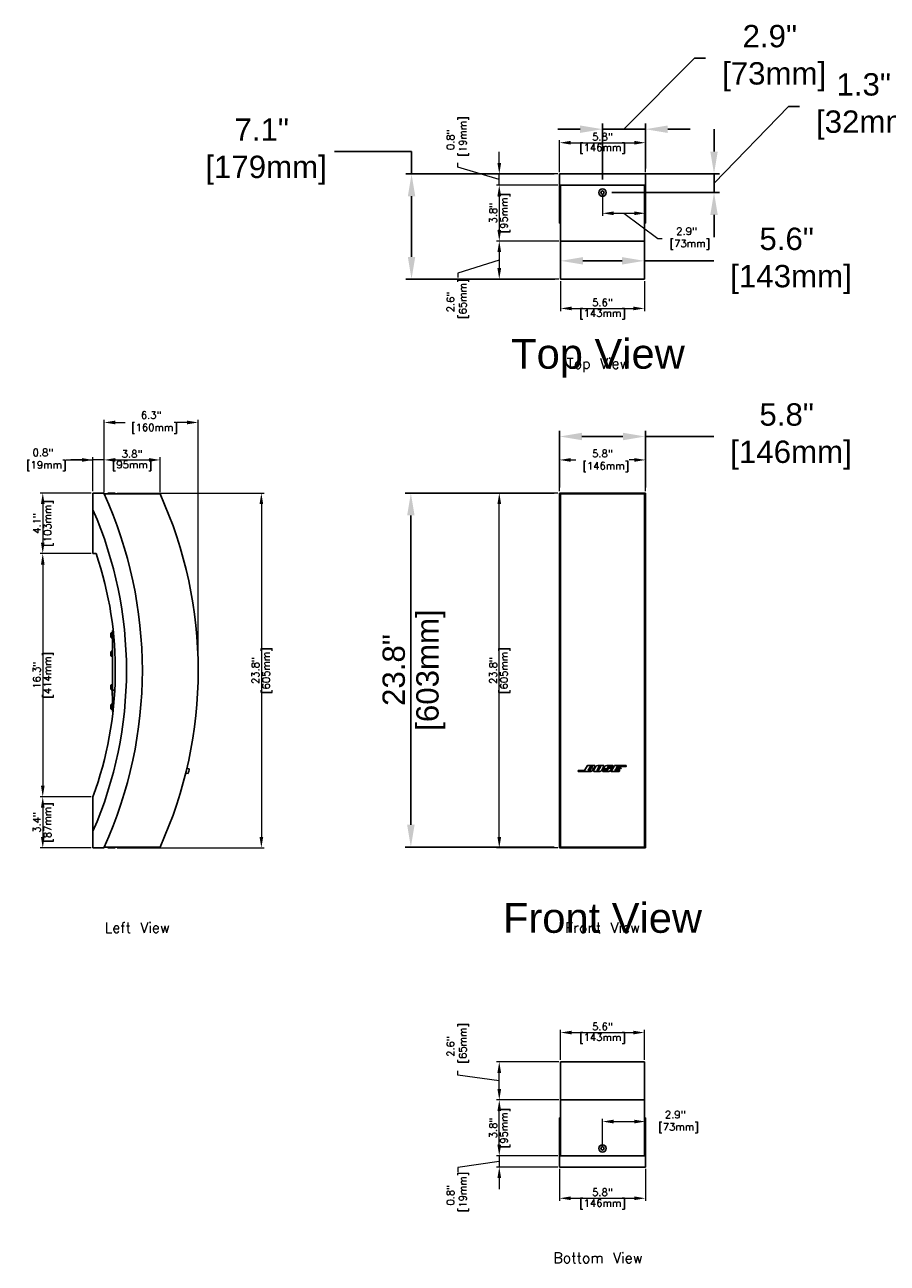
# Model space of a CAD drawing. Extents: x -39 to 77, y -40 to 43.
# Tile 1 of 2: x -39 to 19, y -40 to 43. Entities that reach past the tile are written whole.
import ezdxf
from ezdxf.enums import TextEntityAlignment as Align

# ---------------------------------------------------------------- set-up
doc = ezdxf.new("R2010")
doc.units = 0
doc.header["$LTSCALE"] = 0.02
doc.header["$MEASUREMENT"] = 0
doc.layers.get('DEFPOINTS').update_dxf_attribs({"linetype": 'CONTINUOUS'})
for name, color, linetype, lineweight in [('ES-DEVICE', 1, 'CONTINUOUS', 25), ('ES-DEVICE-WEB', 7, 'CONTINUOUS', 25), ('ES-DIMENSION', 7, 'CONTINUOUS', 5), ('ES-DIMENSION-WEB', 7, 'CONTINUOUS', 15), ('ES-TEXT', 5, 'CONTINUOUS', 5)]:
    doc.layers.add(name, color=color, linetype=linetype, lineweight=lineweight)
doc.styles.get("Standard").update_dxf_attribs({"font": 'txt.shx'})
doc.styles.add('TrueType', font='ARIALUNI.TTF')
doc.dimstyles.get("Standard").update_dxf_attribs({"dimscale": 0, "dimtxt": 0.4925, "dimasz": 0.7425, "dimexe": 0.18, "dimexo": 0.125, "dimgap": 0.1525, "dimtad": 0, "dimdec": 1, "dimzin": 0, "dimdsep": 46, "dimtxsty": 'Standard', "dimcen": 0, "dimclrd": 256, "dimclre": 256, "dimadec": 0, "dimazin": 0, "dimtfac": 1, "dimtdec": 1, "dimtofl": 0, "dimtmove": 1, "dimatfit": 3, "dimfxl": 0, "dimtolj": 1, "dimtzin": 0, "dimlwd": -1, "dimlwe": -1, "dimarcsym": 0})
doc.dimstyles.new('TrueType', dxfattribs={"dimscale": 1.5, "dimtxt": 1, "dimasz": 1, "dimexe": 0.25, "dimexo": 0.25, "dimgap": 0.25, "dimtad": 0, "dimtih": 1, "dimtoh": 1, "dimdec": 1, "dimzin": 0, "dimdsep": 46, "dimtxsty": 'TrueType', "dimcen": 0, "dimadec": 0, "dimazin": 0, "dimtfac": 1, "dimtdec": 1, "dimtofl": 0, "dimtmove": 1, "dimatfit": 3, "dimfxl": 0, "dimtolj": 1, "dimtzin": 0, "dimarcsym": 0})

# ---------------------------------------------------------------- blocks, each defined once
blk = doc.blocks.new('*D3')
at = {"layer": 'DEFPOINTS', "color": 0}
for p in [(-6.926, 33.312), (-2.875, 33.312), (-2.875, 32.562)]:
    blk.add_point(p, dxfattribs=at)
at = {"layer": 'ES-DIMENSION'}
for p, q in [((-6.926, 34.055), (-6.926, 34.797)), ((-9.702, 33.759), (-9.702, 34.064)), ((-6.926, 32.937), (-9.702, 33.759)), ((-3, 33.312), (-7.106, 33.312)), ((-6.926, 32.562), (-6.926, 33.312)), ((-3, 32.562), (-7.106, 32.562)), ((-6.926, 31.82), (-6.926, 31.077))]:
    blk.add_line(p, q, dxfattribs=at)
for points in [[(-7.05, 34.055), (-6.802, 34.055), (-6.926, 33.312)], [(-7.05, 31.82), (-6.802, 31.82), (-6.926, 32.562)]]:
    blk.add_solid(points, dxfattribs=at)
at = {"layer": 'ES-DIMENSION', "color": 0, "insert": (-9.702, 35.612), "char_height": 0.4925, "attachment_point": 5, "rotation": 90}
blk.add_mtext('\\A1;0.8"\\P [19mm]', dxfattribs=at)
blk = doc.blocks.new('*D2')
at = {"layer": 'DEFPOINTS', "color": 0}
for p in [(-2.875, 32.562), (-6.926, 28.812), (-2.812, 28.812)]:
    blk.add_point(p, dxfattribs=at)
at = {"layer": 'ES-DIMENSION'}
for p, q in [((-3, 32.562), (-7.106, 32.562)), ((-6.926, 31.82), (-6.926, 29.555)), ((-2.938, 28.812), (-7.106, 28.812))]:
    blk.add_line(p, q, dxfattribs=at)
for points in [[(-7.05, 31.82), (-6.802, 31.82), (-6.926, 32.562)], [(-7.05, 29.555), (-6.802, 29.555), (-6.926, 28.812)]]:
    blk.add_solid(points, dxfattribs=at)
at = {"layer": 'ES-DIMENSION', "color": 0, "char_height": 0.4925, "attachment_point": 5, "rotation": 90}
for s, insert in [('\\A1;[95mm]', (-6.527, 30.687)), ('\\A1;3.8"', (-7.325, 30.687))]:
    blk.add_mtext(s, dxfattribs=dict(at, insert=insert))
blk = doc.blocks.new('*D1')
at = {"layer": 'DEFPOINTS', "color": 0}
for p in [(-2.812, 28.812), (-6.926, 26.25), (-2.812, 26.25)]:
    blk.add_point(p, dxfattribs=at)
at = {"layer": 'ES-DIMENSION'}
for p, q in [((-2.938, 28.812), (-7.106, 28.812)), ((-6.926, 27.531), (-9.702, 26.663)), ((-6.926, 28.07), (-6.926, 26.992)), ((-9.702, 26.663), (-9.702, 26.358)), ((-2.938, 26.25), (-7.106, 26.25))]:
    blk.add_line(p, q, dxfattribs=at)
for points in [[(-7.05, 28.07), (-6.802, 28.07), (-6.926, 28.812)], [(-7.05, 26.992), (-6.802, 26.992), (-6.926, 26.25)]]:
    blk.add_solid(points, dxfattribs=at)
at = {"layer": 'ES-DIMENSION', "color": 0, "insert": (-9.702, 24.728), "char_height": 0.4925, "attachment_point": 5, "rotation": 90}
blk.add_mtext('\\A1;2.6"\\P [65mm]', dxfattribs=at)
blk = doc.blocks.new('*D20')
at = {"layer": 'DEFPOINTS', "color": 0}
for p in [(0, 32.062), (2.875, 32.062), (2.875, 30.673)]:
    blk.add_point(p, dxfattribs=at)
at = {"layer": 'ES-DIMENSION'}
for p, q in [((0, 31.937), (0, 30.493)), ((2.875, 31.937), (2.875, 30.493)), ((0.742, 30.673), (2.132, 30.673)), ((1.438, 30.673), (3.708, 28.975)), ((3.708, 28.975), (4.013, 28.975))]:
    blk.add_line(p, q, dxfattribs=at)
for points in [[(0.742, 30.796), (0.742, 30.549), (0, 30.673)], [(2.132, 30.796), (2.132, 30.549), (2.875, 30.673)]]:
    blk.add_solid(points, dxfattribs=at)
at = {"layer": 'ES-DIMENSION', "color": 0, "insert": (5.643, 28.975), "char_height": 0.4925, "attachment_point": 5}
blk.add_mtext('\\A1;2.9"\\P [73mm]', dxfattribs=at)
blk = doc.blocks.new('*D21')
at = {"layer": 'DEFPOINTS', "color": 0}
for p in [(-2.812, 26.25), (2.812, 26.25), (2.812, 24.29)]:
    blk.add_point(p, dxfattribs=at)
at = {"layer": 'ES-DIMENSION'}
for p, q in [((-2.812, 26.125), (-2.812, 24.11)), ((2.812, 26.125), (2.812, 24.11)), ((-2.07, 24.29), (2.07, 24.29))]:
    blk.add_line(p, q, dxfattribs=at)
for points in [[(-2.07, 24.413), (-2.07, 24.166), (-2.812, 24.29)], [(2.07, 24.413), (2.07, 24.166), (2.812, 24.29)]]:
    blk.add_solid(points, dxfattribs=at)
at = {"layer": 'ES-DIMENSION', "color": 0, "char_height": 0.4925, "attachment_point": 5}
for s, insert in [('\\A1;5.6"', (0, 24.688)), ('\\A1;[143mm]', (0, 23.891))]:
    blk.add_mtext(s, dxfattribs=dict(at, insert=insert))
blk = doc.blocks.new('*D7')
at = {"layer": 'DEFPOINTS', "color": 0}
for p in [(-2.875, -32.563), (-6.926, -33.313), (-2.875, -33.313)]:
    blk.add_point(p, dxfattribs=at)
at = {"layer": 'ES-DIMENSION'}
for p, q in [((-6.926, -31.82), (-6.926, -31.078)), ((-6.926, -32.938), (-9.702, -33.344)), ((-3, -32.563), (-7.106, -32.563)), ((-6.926, -32.563), (-6.926, -33.313)), ((-9.702, -33.344), (-9.702, -33.649)), ((-3, -33.313), (-7.106, -33.313)), ((-6.926, -34.055), (-6.926, -34.798))]:
    blk.add_line(p, q, dxfattribs=at)
for points in [[(-7.05, -31.82), (-6.802, -31.82), (-6.926, -32.563)], [(-7.05, -34.055), (-6.802, -34.055), (-6.926, -33.313)]]:
    blk.add_solid(points, dxfattribs=at)
at = {"layer": 'ES-DIMENSION', "color": 0, "insert": (-9.702, -35.197), "char_height": 0.4925, "attachment_point": 5, "rotation": 90}
blk.add_mtext('\\A1;0.8"\\P [19mm]', dxfattribs=at)
blk = doc.blocks.new('*D5')
at = {"layer": 'DEFPOINTS', "color": 0}
for p in [(-6.926, -28.813), (-2.812, -28.813), (-2.875, -32.563)]:
    blk.add_point(p, dxfattribs=at)
at = {"layer": 'ES-DIMENSION'}
for p, q in [((-2.938, -28.813), (-7.106, -28.813)), ((-6.926, -31.82), (-6.926, -29.555)), ((-3, -32.563), (-7.106, -32.563))]:
    blk.add_line(p, q, dxfattribs=at)
for points in [[(-7.05, -29.555), (-6.802, -29.555), (-6.926, -28.813)], [(-7.05, -31.82), (-6.802, -31.82), (-6.926, -32.563)]]:
    blk.add_solid(points, dxfattribs=at)
at = {"layer": 'ES-DIMENSION', "color": 0, "char_height": 0.4925, "attachment_point": 5, "rotation": 90}
for s, insert in [('\\A1;[95mm]', (-6.527, -30.688)), ('\\A1;3.8"', (-7.325, -30.688))]:
    blk.add_mtext(s, dxfattribs=dict(at, insert=insert))
blk = doc.blocks.new('*D6')
at = {"layer": 'DEFPOINTS', "color": 0}
for p in [(-6.926, -26.25), (-2.812, -26.25), (-2.812, -28.813)]:
    blk.add_point(p, dxfattribs=at)
at = {"layer": 'ES-DIMENSION'}
for p, q in [((-2.938, -26.25), (-7.106, -26.25)), ((-9.702, -27.156), (-9.702, -26.851)), ((-6.926, -27.531), (-9.702, -27.156)), ((-6.926, -28.07), (-6.926, -26.993)), ((-2.938, -28.813), (-7.106, -28.813))]:
    blk.add_line(p, q, dxfattribs=at)
for points in [[(-7.05, -26.993), (-6.802, -26.993), (-6.926, -26.25)], [(-7.05, -28.07), (-6.802, -28.07), (-6.926, -28.813)]]:
    blk.add_solid(points, dxfattribs=at)
at = {"layer": 'ES-DIMENSION', "color": 0, "insert": (-9.702, -25.221), "char_height": 0.4925, "attachment_point": 5, "rotation": 90}
blk.add_mtext('\\A1;2.6"\\P [65mm]', dxfattribs=at)
blk = doc.blocks.new('*D22')
at = {"layer": 'DEFPOINTS', "color": 0}
for p in [(2.875, -30.26), (0, -32.063), (2.875, -32.063)]:
    blk.add_point(p, dxfattribs=at)
at = {"layer": 'ES-DIMENSION'}
for p, q in [((0, -31.938), (0, -30.08)), ((0.743, -30.26), (2.132, -30.26)), ((2.875, -31.938), (2.875, -30.08))]:
    blk.add_line(p, q, dxfattribs=at)
for points in [[(0.743, -30.136), (0.743, -30.384), (0, -30.26)], [(2.132, -30.136), (2.132, -30.384), (2.875, -30.26)]]:
    blk.add_solid(points, dxfattribs=at)
at = {"layer": 'ES-DIMENSION', "color": 0, "insert": (4.881, -30.286), "char_height": 0.4925, "attachment_point": 5}
blk.add_mtext('\\A1;2.9"\\P [73mm]', dxfattribs=at)
blk = doc.blocks.new('*D19')
at = {"layer": 'DEFPOINTS', "color": 0}
for p in [(2.812, -24.29), (-2.812, -26.25), (2.812, -26.25)]:
    blk.add_point(p, dxfattribs=at)
at = {"layer": 'ES-DIMENSION'}
for p, q in [((-2.812, -26.125), (-2.812, -24.11)), ((-2.07, -24.29), (2.07, -24.29)), ((2.812, -26.125), (2.812, -24.11))]:
    blk.add_line(p, q, dxfattribs=at)
for points in [[(-2.07, -24.166), (-2.07, -24.413), (-2.812, -24.29)], [(2.07, -24.166), (2.07, -24.413), (2.812, -24.29)]]:
    blk.add_solid(points, dxfattribs=at)
at = {"layer": 'ES-DIMENSION', "color": 0, "char_height": 0.4925, "attachment_point": 5}
for s, insert in [('\\A1;5.6"', (0, -23.891)), ('\\A1;[143mm]', (0, -24.688))]:
    blk.add_mtext(s, dxfattribs=dict(at, insert=insert))
blk = doc.blocks.new('*D17')
at = {"layer": 'DEFPOINTS', "color": 0}
for p in [(2.875, 14.126), (-2.875, 11.906), (2.875, 11.906)]:
    blk.add_point(p, dxfattribs=at)
at = {"layer": 'ES-DIMENSION'}
for p, q in [((-2.875, 12.031), (-2.875, 14.306)), ((-2.132, 14.126), (-1.794, 14.126)), ((2.132, 14.126), (1.794, 14.126)), ((2.875, 12.031), (2.875, 14.306))]:
    blk.add_line(p, q, dxfattribs=at)
for points in [[(-2.132, 14.25), (-2.132, 14.003), (-2.875, 14.126)], [(2.132, 14.25), (2.132, 14.003), (2.875, 14.126)]]:
    blk.add_solid(points, dxfattribs=at)
at = {"layer": 'ES-DIMENSION', "color": 0, "insert": (0, 14.061), "char_height": 0.4925, "attachment_point": 5}
blk.add_mtext('\\A1;5.8"\\P [146mm]', dxfattribs=at)
blk = doc.blocks.new('*D15')
at = {"layer": 'DEFPOINTS', "color": 0}
for p in [(-6.926, 11.906), (-2.875, 11.906), (-2.875, -11.906)]:
    blk.add_point(p, dxfattribs=at)
at = {"layer": 'ES-DIMENSION'}
for p, q in [((-3, 11.906), (-7.106, 11.906)), ((-6.926, -11.164), (-6.926, 11.164)), ((-3, -11.906), (-7.106, -11.906))]:
    blk.add_line(p, q, dxfattribs=at)
for points in [[(-7.05, 11.164), (-6.802, 11.164), (-6.926, 11.906)], [(-7.05, -11.164), (-6.802, -11.164), (-6.926, -11.906)]]:
    blk.add_solid(points, dxfattribs=at)
at = {"layer": 'ES-DIMENSION', "color": 0, "char_height": 0.4925, "attachment_point": 5, "rotation": 90}
for s, insert in [('\\A1;[605mm]', (-6.527, 0)), ('\\A1;23.8"', (-7.325, 0))]:
    blk.add_mtext(s, dxfattribs=dict(at, insert=insert))
blk = doc.blocks.new('*D13')
at = {"layer": 'DEFPOINTS', "color": 0}
for p in [(-32.688, 11.906), (-32.688, -11.906), (-22.889, -11.906)]:
    blk.add_point(p, dxfattribs=at)
at = {"layer": 'ES-DIMENSION'}
for p, q in [((-32.563, 11.906), (-22.709, 11.906)), ((-22.889, 11.164), (-22.889, -11.164)), ((-32.563, -11.906), (-22.709, -11.906))]:
    blk.add_line(p, q, dxfattribs=at)
for points in [[(-23.013, 11.164), (-22.765, 11.164), (-22.889, 11.906)], [(-23.013, -11.164), (-22.765, -11.164), (-22.889, -11.906)]]:
    blk.add_solid(points, dxfattribs=at)
at = {"layer": 'ES-DIMENSION', "color": 0, "char_height": 0.4925, "attachment_point": 5, "rotation": 90}
for s, insert in [('\\A1;[605mm]', (-22.49, 0)), ('\\A1;23.8"', (-23.288, 0))]:
    blk.add_mtext(s, dxfattribs=dict(at, insert=insert))
blk = doc.blocks.new('*D14')
at = {"layer": 'DEFPOINTS', "color": 0}
for p in [(-34.188, 14.126), (-34.188, 11.906), (-33.438, 11.844)]:
    blk.add_point(p, dxfattribs=at)
at = {"layer": 'ES-DIMENSION'}
for p, q in [((-35.994, 14.126), (-34.188, 14.126)), ((-34.93, 14.126), (-35.673, 14.126)), ((-34.188, 12.031), (-34.188, 14.306)), ((-33.438, 14.126), (-34.188, 14.126)), ((-33.438, 11.969), (-33.438, 14.306)), ((-32.695, 14.126), (-31.953, 14.126))]:
    blk.add_line(p, q, dxfattribs=at)
for points in [[(-34.93, 14.25), (-34.93, 14.003), (-34.188, 14.126)], [(-32.695, 14.25), (-32.695, 14.003), (-33.438, 14.126)]]:
    blk.add_solid(points, dxfattribs=at)
at = {"layer": 'ES-DIMENSION', "color": 0, "insert": (-37.542, 14.126), "char_height": 0.4925, "attachment_point": 5}
blk.add_mtext('\\A1;0.8"\\P [19mm]', dxfattribs=at)
blk = doc.blocks.new('*D18')
at = {"layer": 'DEFPOINTS', "color": 0}
for p in [(-29.688, 14.126), (-33.438, 11.969), (-29.688, 11.844)]:
    blk.add_point(p, dxfattribs=at)
at = {"layer": 'ES-DIMENSION'}
for p, q in [((-33.438, 12.094), (-33.438, 14.306)), ((-32.695, 14.126), (-30.43, 14.126)), ((-29.688, 11.969), (-29.688, 14.306))]:
    blk.add_line(p, q, dxfattribs=at)
for points in [[(-32.695, 14.25), (-32.695, 14.003), (-33.438, 14.126)], [(-30.43, 14.25), (-30.43, 14.003), (-29.688, 14.126)]]:
    blk.add_solid(points, dxfattribs=at)
at = {"layer": 'ES-DIMENSION', "color": 0, "char_height": 0.4925, "attachment_point": 5}
for s, insert in [('\\A1;3.8"', (-31.563, 14.525)), ('\\A1;[95mm]', (-31.563, 13.728))]:
    blk.add_mtext(s, dxfattribs=dict(at, insert=insert))
blk = doc.blocks.new('*D16')
at = {"layer": 'DEFPOINTS', "color": 0}
for p in [(-27.125, 16.64), (-33.438, 11.969), (-27.125, 0)]:
    blk.add_point(p, dxfattribs=at)
at = {"layer": 'ES-DIMENSION'}
for p, q in [((-33.438, 12.094), (-33.438, 16.82)), ((-32.695, 16.64), (-32.034, 16.64)), ((-27.868, 16.64), (-28.528, 16.64)), ((-27.125, 0.125), (-27.125, 16.82))]:
    blk.add_line(p, q, dxfattribs=at)
for points in [[(-32.695, 16.763), (-32.695, 16.516), (-33.438, 16.64)], [(-27.868, 16.763), (-27.868, 16.516), (-27.125, 16.64)]]:
    blk.add_solid(points, dxfattribs=at)
at = {"layer": 'ES-DIMENSION', "color": 0, "insert": (-30.281, 16.64), "char_height": 0.4925, "attachment_point": 5}
blk.add_mtext('\\A1;6.3"\\P [160mm]', dxfattribs=at)
blk = doc.blocks.new('*D0')
at = {"layer": 'DEFPOINTS', "color": 0}
for p in [(2.875, 35.407), (-2.875, 33.312), (2.875, 33.312)]:
    blk.add_point(p, dxfattribs=at)
at = {"layer": 'ES-DIMENSION'}
for p, q in [((-2.875, 33.437), (-2.875, 35.587)), ((-2.132, 35.407), (2.132, 35.407)), ((2.875, 33.437), (2.875, 35.587))]:
    blk.add_line(p, q, dxfattribs=at)
for points in [[(-2.132, 35.531), (-2.132, 35.283), (-2.875, 35.407)], [(2.132, 35.531), (2.132, 35.283), (2.875, 35.407)]]:
    blk.add_solid(points, dxfattribs=at)
at = {"layer": 'ES-DIMENSION', "color": 0, "char_height": 0.4925, "attachment_point": 5}
for s, insert in [('\\A1;5.8"', (0, 35.806)), ('\\A1;[146mm]', (0, 35.008))]:
    blk.add_mtext(s, dxfattribs=dict(at, insert=insert))
blk = doc.blocks.new('*D4')
at = {"layer": 'DEFPOINTS', "color": 0}
for p in [(-2.875, -33.313), (2.875, -33.313), (2.875, -35.407)]:
    blk.add_point(p, dxfattribs=at)
at = {"layer": 'ES-DIMENSION'}
for p, q in [((-2.875, -33.438), (-2.875, -35.587)), ((2.875, -33.438), (2.875, -35.587)), ((-2.132, -35.407), (2.132, -35.407))]:
    blk.add_line(p, q, dxfattribs=at)
for points in [[(-2.132, -35.283), (-2.132, -35.531), (-2.875, -35.407)], [(2.132, -35.283), (2.132, -35.531), (2.875, -35.407)]]:
    blk.add_solid(points, dxfattribs=at)
at = {"layer": 'ES-DIMENSION', "color": 0, "char_height": 0.4925, "attachment_point": 5}
for s, insert in [('\\A1;5.8"', (0, -35.008)), ('\\A1;[146mm]', (0, -35.806))]:
    blk.add_mtext(s, dxfattribs=dict(at, insert=insert))
blk = doc.blocks.new('*D10')
at = {"layer": 'DEFPOINTS', "color": 0}
for p in [(-34.188, 11.906), (-37.557, 7.844), (-34.188, 7.844)]:
    blk.add_point(p, dxfattribs=at)
at = {"layer": 'ES-DIMENSION'}
for p, q in [((-34.313, 11.906), (-37.737, 11.906)), ((-37.557, 11.164), (-37.557, 8.586)), ((-34.313, 7.844), (-37.737, 7.844))]:
    blk.add_line(p, q, dxfattribs=at)
for points in [[(-37.68, 11.164), (-37.433, 11.164), (-37.557, 11.906)], [(-37.68, 8.586), (-37.433, 8.586), (-37.557, 7.844)]]:
    blk.add_solid(points, dxfattribs=at)
at = {"layer": 'ES-DIMENSION', "color": 0, "char_height": 0.4925, "attachment_point": 5, "rotation": 90}
for s, insert in [('\\A1;[103mm]', (-37.158, 9.875)), ('\\A1;4.1"', (-37.955, 9.875))]:
    blk.add_mtext(s, dxfattribs=dict(at, insert=insert))
blk = doc.blocks.new('*D11')
at = {"layer": 'DEFPOINTS', "color": 0}
for p in [(-34.188, 7.844), (-37.557, -8.469), (-34.188, -8.469)]:
    blk.add_point(p, dxfattribs=at)
at = {"layer": 'ES-DIMENSION'}
for p, q in [((-34.313, 7.844), (-37.737, 7.844)), ((-37.557, 7.101), (-37.557, -7.726)), ((-34.313, -8.469), (-37.737, -8.469))]:
    blk.add_line(p, q, dxfattribs=at)
for points in [[(-37.68, 7.101), (-37.433, 7.101), (-37.557, 7.844)], [(-37.68, -7.726), (-37.433, -7.726), (-37.557, -8.469)]]:
    blk.add_solid(points, dxfattribs=at)
at = {"layer": 'ES-DIMENSION', "color": 0, "char_height": 0.4925, "attachment_point": 5, "rotation": 90}
for s, insert in [('\\A1;[414mm]', (-37.158, -0.312)), ('\\A1;16.3"', (-37.955, -0.312))]:
    blk.add_mtext(s, dxfattribs=dict(at, insert=insert))
blk = doc.blocks.new('*D12')
at = {"layer": 'DEFPOINTS', "color": 0}
for p in [(-34.188, -8.469), (-37.557, -11.906), (-34.188, -11.906)]:
    blk.add_point(p, dxfattribs=at)
at = {"layer": 'ES-DIMENSION'}
for p, q in [((-34.313, -8.469), (-37.737, -8.469)), ((-37.557, -9.211), (-37.557, -11.164)), ((-34.313, -11.906), (-37.737, -11.906))]:
    blk.add_line(p, q, dxfattribs=at)
for points in [[(-37.68, -9.211), (-37.433, -9.211), (-37.557, -8.469)], [(-37.68, -11.164), (-37.433, -11.164), (-37.557, -11.906)]]:
    blk.add_solid(points, dxfattribs=at)
at = {"layer": 'ES-DIMENSION', "color": 0, "char_height": 0.4925, "attachment_point": 5, "rotation": 90}
for s, insert in [('\\A1;[87mm]', (-37.158, -10.188)), ('\\A1;3.4"', (-37.955, -10.188))]:
    blk.add_mtext(s, dxfattribs=dict(at, insert=insert))
blk = doc.blocks.new('*D32')
at = {"layer": 'DEFPOINTS', "color": 0}
for p in [(-2.875, 33.312), (-12.812, 26.25), (-2.812, 26.25)]:
    blk.add_point(p, dxfattribs=at)
at = {"layer": 'ES-DIMENSION-WEB', "color": 0, "lineweight": -2}
for p, q in [((-17.975, 34.812), (-12.812, 34.812)), ((-12.812, 34.812), (-12.812, 33.312)), ((-3.25, 33.312), (-13.187, 33.312)), ((-12.812, 31.812), (-12.812, 27.75)), ((-3.188, 26.25), (-13.187, 26.25))]:
    blk.add_line(p, q, dxfattribs=at)
at = {"layer": 'ES-DIMENSION-WEB', "color": 0}
for points in [[(-13.062, 31.812), (-12.562, 31.812), (-12.812, 33.312)], [(-13.062, 27.75), (-12.562, 27.75), (-12.812, 26.25)]]:
    blk.add_solid(points, dxfattribs=at)
at = {"layer": 'ES-DIMENSION-WEB', "color": 0, "insert": (-22.866, 34.812), "char_height": 1.5, "attachment_point": 5, "style": 'TrueType'}
blk.add_mtext('\\A1;7.1"\\P [179mm]', dxfattribs=at)
blk = doc.blocks.new('*D33')
at = {"layer": 'DEFPOINTS', "color": 0}
for p in [(-2.875, 11.906), (-12.858, -11.844), (-2.875, -11.844)]:
    blk.add_point(p, dxfattribs=at)
at = {"layer": 'ES-DIMENSION-WEB', "color": 0, "lineweight": -2}
for p, q in [((-3.25, 11.906), (-13.233, 11.906)), ((-12.858, 10.406), (-12.858, -10.344)), ((-3.25, -11.844), (-13.233, -11.844))]:
    blk.add_line(p, q, dxfattribs=at)
at = {"layer": 'ES-DIMENSION-WEB', "color": 0}
for points in [[(-13.108, 10.406), (-12.608, 10.406), (-12.858, 11.906)], [(-13.108, -10.344), (-12.608, -10.344), (-12.858, -11.844)]]:
    blk.add_solid(points, dxfattribs=at)
at = {"layer": 'ES-DIMENSION-WEB', "color": 0, "char_height": 1.5, "attachment_point": 5, "rotation": 90, "style": 'TrueType'}
for s, insert in [('\\A1;[603mm]', (-11.52, 0.031)), ('\\A1;23.8"', (-13.999, 0.031))]:
    blk.add_mtext(s, dxfattribs=dict(at, insert=insert))
blk = doc.blocks.new('*D36')
at = {"layer": 'DEFPOINTS', "color": 0}
for p in [(2.812, 27.483), (-2.812, 26.25), (2.812, 26.25)]:
    blk.add_point(p, dxfattribs=at)
at = {"layer": 'ES-DIMENSION-WEB', "color": 0, "lineweight": -2}
for p, q in [((-2.812, 26.625), (-2.812, 27.858)), ((-1.312, 27.483), (1.312, 27.483)), ((2.812, 26.625), (2.812, 27.858)), ((7.467, 27.483), (2.812, 27.483))]:
    blk.add_line(p, q, dxfattribs=at)
at = {"layer": 'ES-DIMENSION-WEB', "color": 0}
for points in [[(-1.312, 27.733), (-1.312, 27.233), (-2.812, 27.483)], [(1.312, 27.733), (1.312, 27.233), (2.812, 27.483)]]:
    blk.add_solid(points, dxfattribs=at)
at = {"layer": 'ES-DIMENSION-WEB', "color": 0, "insert": (12.358, 27.483), "char_height": 1.5, "attachment_point": 5, "style": 'TrueType'}
blk.add_mtext('\\A1;5.6"\\P [143mm]', dxfattribs=at)
blk = doc.blocks.new('*D37')
at = {"layer": 'DEFPOINTS', "color": 0}
for p in [(-2.875, 15.699), (-2.875, 11.906), (2.875, 11.906)]:
    blk.add_point(p, dxfattribs=at)
at = {"layer": 'ES-DIMENSION-WEB', "color": 0, "lineweight": -2}
for p, q in [((-2.875, 12.281), (-2.875, 16.074)), ((2.875, 12.281), (2.875, 16.074)), ((1.375, 15.699), (-1.375, 15.699)), ((7.467, 15.699), (2.875, 15.699))]:
    blk.add_line(p, q, dxfattribs=at)
at = {"layer": 'ES-DIMENSION-WEB', "color": 0}
for points in [[(-1.375, 15.949), (-1.375, 15.449), (-2.875, 15.699)], [(1.375, 15.949), (1.375, 15.449), (2.875, 15.699)]]:
    blk.add_solid(points, dxfattribs=at)
at = {"layer": 'ES-DIMENSION-WEB', "color": 0, "insert": (12.358, 15.699), "char_height": 1.5, "attachment_point": 5, "style": 'TrueType'}
blk.add_mtext('\\A1;5.8"\\P [146mm]', dxfattribs=at)
blk = doc.blocks.new('*D38')
at = {"layer": 'DEFPOINTS', "color": 0}
for p in [(2.875, 36.314), (2.875, 33.312), (0, 32.562)]:
    blk.add_point(p, dxfattribs=at)
at = {"layer": 'ES-DIMENSION-WEB', "color": 0, "lineweight": -2}
for p, q in [((1.438, 36.314), (6.17, 41.084)), ((6.17, 41.084), (6.92, 41.084)), ((0, 32.937), (0, 36.689)), ((2.875, 33.687), (2.875, 36.689)), ((-1.5, 36.314), (-3, 36.314)), ((0, 36.314), (2.875, 36.314)), ((4.375, 36.314), (5.875, 36.314))]:
    blk.add_line(p, q, dxfattribs=at)
at = {"layer": 'ES-DIMENSION-WEB', "color": 0}
for points in [[(-1.5, 36.564), (-1.5, 36.064), (0, 36.314)], [(4.375, 36.564), (4.375, 36.064), (2.875, 36.314)]]:
    blk.add_solid(points, dxfattribs=at)
at = {"layer": 'ES-DIMENSION-WEB', "color": 0, "insert": (11.228, 41.084), "char_height": 1.5, "attachment_point": 5, "style": 'TrueType'}
blk.add_mtext('\\A1;2.9"\\P [73mm]', dxfattribs=at)
blk = doc.blocks.new('*D39')
at = {"layer": 'DEFPOINTS', "color": 0}
for p in [(-2.875, 33.312), (0.25, 32.062), (7.484, 32.062)]:
    blk.add_point(p, dxfattribs=at)
at = {"layer": 'ES-DIMENSION-WEB', "color": 0, "lineweight": -2}
for p, q in [((7.484, 32.687), (12.47, 37.845)), ((12.47, 37.845), (13.22, 37.845)), ((7.484, 34.812), (7.484, 36.312)), ((-2.5, 33.312), (7.859, 33.312)), ((7.484, 33.312), (7.484, 32.062)), ((0.625, 32.062), (7.859, 32.062)), ((7.484, 30.562), (7.484, 29.062))]:
    blk.add_line(p, q, dxfattribs=at)
at = {"layer": 'ES-DIMENSION-WEB', "color": 0}
for points in [[(7.234, 34.812), (7.734, 34.812), (7.484, 33.312)], [(7.234, 30.562), (7.734, 30.562), (7.484, 32.062)]]:
    blk.add_solid(points, dxfattribs=at)
at = {"layer": 'ES-DIMENSION-WEB', "color": 0, "insert": (17.528, 37.845), "char_height": 1.5, "attachment_point": 5, "style": 'TrueType'}
blk.add_mtext('\\A1;1.3"\\P [32mm]', dxfattribs=at)

msp = doc.modelspace()

# ---------------------------------------------------------------- linework, layer by layer
at = {"layer": 'ES-DEVICE'}
for p, q in [((-2.875, 33.312), (2.875, 33.312)), ((-2.875, 32.562), (-2.875, 33.312)), ((2.875, 33.312), (2.875, 32.562)), ((2.875, 32.562), (-2.875, 32.562)), ((-2.875, 30), (-2.875, 32.562)), ((-2.812, 28.812), (-2.812, 32.562)), ((2.812, 28.812), (2.812, 32.562)), ((2.875, 30), (2.875, 32.562)), ((-2.812, 30), (-2.875, 30)), ((2.875, 30), (2.812, 30)), ((-2.812, 28.812), (2.812, 28.812)), ((-2.812, 26.25), (-2.812, 28.812)), ((2.812, 26.25), (2.812, 28.812)), ((-2.812, 26.25), (2.812, 26.25)), ((-34.188, 11.906), (-33.438, 11.906)), ((-34.188, 11.906), (-34.188, 10.781)), ((-33.438, 11.906), (-33.438, 11.844)), ((-33.438, 11.844), (-29.688, 11.844)), ((-33.188, 11.906), (-33.188, 11.844)), ((-33.188, 11.906), (-32.688, 11.906)), ((-32.688, 11.906), (-32.688, 11.844)), ((-2.875, 11.906), (2.875, 11.906)), ((-2.875, -11.906), (-2.875, 11.906)), ((-2.812, 11.844), (2.812, 11.844)), ((-2.812, -11.844), (-2.812, 11.844)), ((-0.25, 11.844), (-0.25, 11.906)), ((0.25, 11.844), (0.25, 11.906)), ((2.812, -11.844), (2.812, 11.844)), ((2.875, -11.906), (2.875, 11.906)), ((-34.188, 10.781), (-34.188, 7.844)), ((-34.188, 7.844), (-33.968, 7.844)), ((-33, 2.503), (-33, 2.395)), ((-32.875, 2.688), (-32.875, -2.75)), ((-32.834, 2.688), (-32.875, 2.688)), ((-32.821, 2.562), (-32.875, 2.562)), ((-32.993, 2.395), (-33, 2.395)), ((-32.993, 2.337), (-33, 2.337)), ((-33, 2.337), (-33, 2.229)), ((-32.993, 2.395), (-32.993, 2.337)), ((-33, 1.262), (-33, 1.154)), ((-32.993, 1.154), (-33, 1.154)), ((-32.993, 1.096), (-33, 1.096)), ((-33, 1.096), (-33, 0.988)), ((-32.993, 1.154), (-32.993, 1.096)), ((-33, -0.989), (-33, -1.096)), ((-32.993, -1.096), (-33, -1.096)), ((-32.993, -1.154), (-33, -1.154)), ((-33, -1.154), (-33, -1.262)), ((-32.993, -1.096), (-32.993, -1.154)), ((-32.899, -1.309), (-32.899, -1.688)), ((-32.722, -1.312), (-32.875, -1.312)), ((-33, -2.292), (-33, -2.399)), ((-32.993, -2.399), (-33, -2.399)), ((-32.993, -2.458), (-33, -2.458)), ((-33, -2.458), (-33, -2.565)), ((-32.993, -2.399), (-32.993, -2.458)), ((-32.875, -1.688), (-32.899, -1.688)), ((-32.841, -2.75), (-32.875, -2.75)), ((-27.724, -6.588), (-27.89, -6.575)), ((-27.8, -6.902), (-27.965, -6.889)), ((-34.188, -10.781), (-34.188, -8.469)), ((-34.188, -11.906), (-34.188, -10.781)), ((-34.188, -11.906), (-33.438, -11.906)), ((-33.438, -11.906), (-33.438, -11.844)), ((-33.438, -11.844), (-29.688, -11.844)), ((-33.188, -11.906), (-33.188, -11.844)), ((-33.188, -11.906), (-32.688, -11.906)), ((-32.688, -11.906), (-32.688, -11.844)), ((-2.875, -11.906), (2.875, -11.906)), ((-2.812, -11.844), (2.812, -11.844)), ((-0.25, -11.844), (-0.25, -11.906)), ((0.25, -11.844), (0.25, -11.906)), ((-2.812, -26.25), (2.812, -26.25)), ((-2.812, -26.25), (-2.812, -28.813)), ((2.812, -26.25), (2.812, -28.813)), ((-2.812, -28.813), (2.812, -28.813)), ((-2.812, -28.813), (-2.812, -32.563)), ((2.812, -28.813), (2.812, -32.563)), ((-2.875, -30), (-2.875, -32.563)), ((-2.812, -30), (-2.875, -30)), ((2.812, -30), (2.875, -30)), ((2.875, -30), (2.875, -32.563)), ((2.875, -32.563), (-2.875, -32.563)), ((-2.875, -32.563), (-2.875, -33.313)), ((2.875, -33.313), (2.875, -32.563)), ((-2.875, -33.313), (2.875, -33.313))]:
    msp.add_line(p, q, dxfattribs=at)
at = {"layer": 'ES-DEVICE', "elevation": 12.456}
for points in [[(-1.624, -6.704), (-1.198, -6.704), (-1.009, -6.376), (-0.537, -6.376, -0.575713), (-0.504, -6.434), (-0.542, -6.501, -0.196194), (-0.636, -6.573, -0.464587), (-0.616, -6.628), (-0.654, -6.696, -0.26515), (-0.783, -6.77), (-1.624, -6.77)], [(-1.621, -6.706), (-1.197, -6.706), (-1.007, -6.378), (-0.537, -6.378, -0.575708), (-0.506, -6.433), (-0.545, -6.5, -0.217586), (-0.649, -6.573, -0.572799), (-0.618, -6.627), (-0.657, -6.694, -0.265115), (-0.783, -6.767), (-1.621, -6.767)], [(-0.966, -6.706), (-0.906, -6.603), (-0.787, -6.603, -0.577828), (-0.777, -6.622), (-0.808, -6.676, -0.000137), (-0.808, -6.676, -0.267949), (-0.861, -6.706, -0.000062), (-0.861, -6.706)], [(-0.961, -6.704), (-0.904, -6.606), (-0.788, -6.606, -0.577922), (-0.779, -6.62), (-0.81, -6.675, -0.267949), (-0.861, -6.704)], [(-0.871, -6.542), (-0.811, -6.439), (-0.693, -6.439, -0.577828), (-0.682, -6.458), (-0.713, -6.512, -0.000137), (-0.713, -6.512, -0.267949), (-0.766, -6.542, -0.000062), (-0.766, -6.542)], [(-0.866, -6.54), (-0.81, -6.442), (-0.693, -6.442, -0.577922), (-0.684, -6.456), (-0.716, -6.511, -0.267949), (-0.766, -6.54)], [(-0.321, -6.376), (0.065, -6.376, -0.575413), (0.099, -6.434), (-0.052, -6.695, -0.267949), (-0.181, -6.77), (-0.567, -6.77, -0.577276), (-0.6, -6.712), (-0.449, -6.45, -0.267208), (-0.321, -6.376)], [(-0.321, -6.378), (0.065, -6.378, -0.575343), (0.096, -6.433), (-0.054, -6.694, 0.000019), (-0.054, -6.694, -0.267949), (-0.181, -6.767), (-0.567, -6.767, -0.577273), (-0.598, -6.713), (-0.447, -6.451, -0.267201)], [(-0.24, -6.469), (-0.366, -6.688, 0.570418), (-0.355, -6.706), (-0.314, -6.706, 0.267791), (-0.261, -6.676), (-0.135, -6.458, 0.57781), (-0.146, -6.439, 0.000298), (-0.146, -6.439), (-0.188, -6.439, 0.00013), (-0.188, -6.439, 0.267804)], [(-0.238, -6.471), (-0.364, -6.689, 0.569442), (-0.355, -6.704), (-0.314, -6.704, 0.267804), (-0.263, -6.675), (-0.137, -6.456, 0.577919), (-0.146, -6.442), (-0.188, -6.442, 0.267804), (-0.238, -6.471)], [(0.282, -6.376), (0.668, -6.376, -0.575639), (0.701, -6.434), (0.672, -6.484), (0.435, -6.484), (0.452, -6.457, 0.541403), (0.443, -6.442), (0.429, -6.442, 0.267804), (0.379, -6.471), (0.339, -6.54), (0.573, -6.54, -0.577049), (0.607, -6.598), (0.55, -6.695, -0.267949), (0.422, -6.77), (0.036, -6.77, -0.577049), (0.003, -6.712), (0.031, -6.661), (0.268, -6.661), (0.253, -6.689, 0.571489), (0.261, -6.704), (0.275, -6.704, 0.267949), (0.325, -6.675), (0.365, -6.606), (0.131, -6.606, -0.573524), (0.097, -6.548), (0.153, -6.45, -0.267208), (0.282, -6.376)], [(0.282, -6.378), (0.668, -6.378, -0.575575), (0.699, -6.433), (0.671, -6.481), (0.44, -6.481), (0.454, -6.458, 0.545738), (0.443, -6.439), (0.429, -6.439, 0.00013), (0.429, -6.439, 0.267808), (0.376, -6.469), (0.334, -6.542), (0.573, -6.542, -0.577043), (0.604, -6.597), (0.548, -6.694, -0.267948), (0.422, -6.767), (0.036, -6.767, -0.577032), (0.005, -6.713), (0.033, -6.664), (0.264, -6.664), (0.25, -6.688, 0.57244), (0.261, -6.706), (0.275, -6.706, 0.267901), (0.327, -6.676), (0.37, -6.603), (0.131, -6.603, -0.573377), (0.099, -6.549), (0.156, -6.451, 0.00004), (0.156, -6.451, -0.267203)]]:
    msp.add_lwpolyline(points, format="xyb", close=True, dxfattribs=at)
for points in [[(0.799, -6.376), (1.58, -6.376), (1.58, -6.442), (0.998, -6.442), (0.941, -6.54), (1.243, -6.54), (1.205, -6.606), (0.903, -6.606), (0.847, -6.704), (1.148, -6.704), (1.11, -6.77), (0.572, -6.77)], [(0.8, -6.378), (1.578, -6.378), (1.578, -6.439), (0.996, -6.439), (0.937, -6.542), (1.238, -6.542), (1.203, -6.603), (0.902, -6.603), (0.842, -6.706), (1.144, -6.706), (1.109, -6.767), (0.576, -6.767)]]:
    msp.add_lwpolyline(points, close=True, dxfattribs=at)
at = {"layer": 'ES-DEVICE'}
for centre, radius in [((0, 32.062), 0.25), ((0, 32.062), 0.109), ((0, -32.063), 0.25), ((0, -32.063), 0.109)]:
    msp.add_circle(centre, radius, dxfattribs=at)
for centre, radius, start, end in [((-59.527, 0), 28.652, 335.58345, 24.41655), ((-55.777, 0), 28.652, 335.58345, 24.41655), ((-58.893, 0), 26.955, 336.42363, 23.57637), ((-57.344, 0), 24.657, 339.91168, 18.54927), ((-32.859, 2.333), 0.22, 94.18366, 129.81376), ((-32.859, 2.398), 0.22, 230.18624, 265.81634), ((-32.859, 1.092), 0.22, 94.18366, 129.81376), ((-32.859, 1.158), 0.22, 230.18624, 265.81634), ((-32.859, -1.158), 0.22, 94.18366, 129.81376), ((-32.859, -1.093), 0.22, 230.18624, 265.81634), ((-32.859, -2.461), 0.22, 94.18366, 129.81376), ((-32.859, -2.396), 0.22, 230.18624, 265.81634), ((-55.777, 0), 28.816, 346.14235, 346.78474)]:
    msp.add_arc(centre, radius, start, end, dxfattribs=at)
at = {"layer": 'ES-DEVICE-WEB'}
for p, q in [((-2.875, 33.312), (2.875, 33.312)), ((-2.875, 32.562), (-2.875, 33.312)), ((2.875, 33.312), (2.875, 32.562)), ((2.875, 32.562), (-2.875, 32.562)), ((-2.875, 30), (-2.875, 32.562)), ((-2.812, 28.812), (-2.812, 32.562)), ((2.812, 28.812), (2.812, 32.562)), ((2.875, 30), (2.875, 32.562)), ((-2.812, 30), (-2.875, 30)), ((2.875, 30), (2.812, 30)), ((-2.812, 28.812), (2.812, 28.812)), ((-2.812, 26.25), (-2.812, 28.812)), ((2.812, 26.25), (2.812, 28.812)), ((-2.812, 26.25), (2.812, 26.25)), ((-2.875, 11.906), (2.875, 11.906)), ((-2.875, -11.906), (-2.875, 11.906)), ((-2.812, 11.844), (2.812, 11.844)), ((-2.812, -11.844), (-2.812, 11.844)), ((-0.25, 11.844), (-0.25, 11.906)), ((0.25, 11.844), (0.25, 11.906)), ((2.812, -11.844), (2.812, 11.844)), ((2.875, -11.906), (2.875, 11.906)), ((-2.875, -11.906), (2.875, -11.906)), ((-2.812, -11.844), (2.812, -11.844)), ((-0.25, -11.844), (-0.25, -11.906)), ((0.25, -11.844), (0.25, -11.906))]:
    msp.add_line(p, q, dxfattribs=at)
at = {"layer": 'ES-DEVICE-WEB', "elevation": 12.456}
for points in [[(-1.624, -6.704), (-1.198, -6.704), (-1.009, -6.376), (-0.537, -6.376, -0.575713), (-0.504, -6.434), (-0.542, -6.501, -0.196194), (-0.636, -6.573, -0.464587), (-0.616, -6.628), (-0.654, -6.696, -0.26515), (-0.783, -6.77), (-1.624, -6.77)], [(-1.621, -6.706), (-1.197, -6.706), (-1.007, -6.378), (-0.537, -6.378, -0.575708), (-0.506, -6.433), (-0.545, -6.5, -0.217586), (-0.649, -6.573, -0.572799), (-0.618, -6.627), (-0.657, -6.694, -0.265115), (-0.783, -6.767), (-1.621, -6.767)], [(-0.966, -6.706), (-0.906, -6.603), (-0.787, -6.603, -0.577828), (-0.777, -6.622), (-0.808, -6.676, -0.000137), (-0.808, -6.676, -0.267949), (-0.861, -6.706, -0.000062), (-0.861, -6.706)], [(-0.961, -6.704), (-0.904, -6.606), (-0.788, -6.606, -0.577922), (-0.779, -6.62), (-0.81, -6.675, -0.267949), (-0.861, -6.704)], [(-0.871, -6.542), (-0.811, -6.439), (-0.693, -6.439, -0.577828), (-0.682, -6.458), (-0.713, -6.512, -0.000137), (-0.713, -6.512, -0.267949), (-0.766, -6.542, -0.000062), (-0.766, -6.542)], [(-0.866, -6.54), (-0.81, -6.442), (-0.693, -6.442, -0.577922), (-0.684, -6.456), (-0.716, -6.511, -0.267949), (-0.766, -6.54)], [(-0.321, -6.376), (0.065, -6.376, -0.575413), (0.099, -6.434), (-0.052, -6.695, -0.267949), (-0.181, -6.77), (-0.567, -6.77, -0.577276), (-0.6, -6.712), (-0.449, -6.45, -0.267208), (-0.321, -6.376)], [(-0.321, -6.378), (0.065, -6.378, -0.575343), (0.096, -6.433), (-0.054, -6.694, 0.000019), (-0.054, -6.694, -0.267949), (-0.181, -6.767), (-0.567, -6.767, -0.577273), (-0.598, -6.713), (-0.447, -6.451, -0.267201)], [(-0.24, -6.469), (-0.366, -6.688, 0.570418), (-0.355, -6.706), (-0.314, -6.706, 0.267791), (-0.261, -6.676), (-0.135, -6.458, 0.57781), (-0.146, -6.439, 0.000298), (-0.146, -6.439), (-0.188, -6.439, 0.00013), (-0.188, -6.439, 0.267804)], [(-0.238, -6.471), (-0.364, -6.689, 0.569442), (-0.355, -6.704), (-0.314, -6.704, 0.267804), (-0.263, -6.675), (-0.137, -6.456, 0.577919), (-0.146, -6.442), (-0.188, -6.442, 0.267804), (-0.238, -6.471)], [(0.282, -6.376), (0.668, -6.376, -0.575639), (0.701, -6.434), (0.672, -6.484), (0.435, -6.484), (0.452, -6.457, 0.541403), (0.443, -6.442), (0.429, -6.442, 0.267804), (0.379, -6.471), (0.339, -6.54), (0.573, -6.54, -0.577049), (0.607, -6.598), (0.55, -6.695, -0.267949), (0.422, -6.77), (0.036, -6.77, -0.577049), (0.003, -6.712), (0.031, -6.661), (0.268, -6.661), (0.253, -6.689, 0.571489), (0.261, -6.704), (0.275, -6.704, 0.267949), (0.325, -6.675), (0.365, -6.606), (0.131, -6.606, -0.573524), (0.097, -6.548), (0.153, -6.45, -0.267208), (0.282, -6.376)], [(0.282, -6.378), (0.668, -6.378, -0.575575), (0.699, -6.433), (0.671, -6.481), (0.44, -6.481), (0.454, -6.458, 0.545738), (0.443, -6.439), (0.429, -6.439, 0.00013), (0.429, -6.439, 0.267808), (0.376, -6.469), (0.334, -6.542), (0.573, -6.542, -0.577043), (0.604, -6.597), (0.548, -6.694, -0.267948), (0.422, -6.767), (0.036, -6.767, -0.577032), (0.005, -6.713), (0.033, -6.664), (0.264, -6.664), (0.25, -6.688, 0.57244), (0.261, -6.706), (0.275, -6.706, 0.267901), (0.327, -6.676), (0.37, -6.603), (0.131, -6.603, -0.573377), (0.099, -6.549), (0.156, -6.451, 0.00004), (0.156, -6.451, -0.267203)]]:
    msp.add_lwpolyline(points, format="xyb", close=True, dxfattribs=at)
for points in [[(0.799, -6.376), (1.58, -6.376), (1.58, -6.442), (0.998, -6.442), (0.941, -6.54), (1.243, -6.54), (1.205, -6.606), (0.903, -6.606), (0.847, -6.704), (1.148, -6.704), (1.11, -6.77), (0.572, -6.77)], [(0.8, -6.378), (1.578, -6.378), (1.578, -6.439), (0.996, -6.439), (0.937, -6.542), (1.238, -6.542), (1.203, -6.603), (0.902, -6.603), (0.842, -6.706), (1.144, -6.706), (1.109, -6.767), (0.576, -6.767)]]:
    msp.add_lwpolyline(points, close=True, dxfattribs=at)
at = {"layer": 'ES-DEVICE-WEB'}
for radius in [0.25, 0.109]:
    msp.add_circle((0, 32.062), radius, dxfattribs=at)

# ---------------------------------------------------------------- texts
at = {"layer": 'ES-DIMENSION-WEB', "style": 'TrueType'}
for s, p in [('Top View', (-0.303, 20.248)), ('Front View', (0, -17.598))]:
    msp.add_text(s, height=2, dxfattribs=at).set_placement(p, align=Align.CENTER)
at = {"layer": 'ES-TEXT'}
for s, height, p in [('Top View', 0.6985, (-0.303, 20.248)), ('Left View', 0.6985, (-31.221, -17.598)), ('Front View', 0.6985, (0, -17.598)), ('Bottom View', 0.69849, (-0.306, -39.752))]:
    msp.add_text(s, height=height, dxfattribs=at).set_placement(p, align=Align.CENTER)

# ---------------------------------------------------------------- dimensions: what is measured, and where the dimension line sits
at = {"layer": 'ES-DIMENSION'}
for base, p1, p2, angle, picture, middle in [((-6.926069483, 33.3125), (-2.875, 32.5625), (-2.875, 33.3125), 90, '*D3', (-9.701718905, 34.216451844)), ((-6.926, 26.25), (-2.812, 28.812), (-2.812, 26.25), 90, '*D1', (-9.702, 26.206)), ((-6.926, -26.25), (-2.812, -28.813), (-2.812, -26.25), 270, '*D6', (-9.702, -26.699)), ((-6.926069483, -33.3125), (-2.875, -32.5625), (-2.875, -33.3125), 270, '*D7', (-9.701718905, -33.80162077))]:
    dim = msp.add_linear_dim(base=base, p1=p1, p2=p2, angle=angle, dimstyle='Standard', override={"dimscale": 1, "dimpost": '"\\X'}, dxfattribs=at)
    dim.commit()
    dim.dimension.update_dxf_attribs({"geometry": picture, "text_midpoint": middle, "dimtype": 160})
for base, p1, p2, picture, middle in [((2.875, 35.406905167), (-2.875, 33.3125), (2.875, 33.3125), '*D0', (0, 35.406905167)), ((2.812, 24.29), (-2.812, 26.25), (2.812, 26.25), '*D21', (0, 24.29)), ((-29.6875, 14.126465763), (-33.4375, 11.96875), (-29.6875, 11.84375), '*D18', (-31.5625, 14.126465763)), ((2.812, -24.29), (-2.812, -26.25), (2.812, -26.25), '*D19', (0, -24.29)), ((2.875, -35.406905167), (-2.875, -33.3125), (2.875, -33.3125), '*D4', (0, -35.406905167))]:
    dim = msp.add_linear_dim(base=base, p1=p1, p2=p2, dimstyle='Standard', override={"dimscale": 1, "dimpost": '"\\X'}, dxfattribs=at)
    dim.commit()
    dim.dimension.update_dxf_attribs({"geometry": picture, "text_midpoint": middle})
for base, p1, p2, angle, picture, middle in [((-6.926069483, 28.8125), (-2.875, 32.5625), (-2.8125, 28.8125), 90, '*D2', (-6.926069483, 30.6875)), ((-37.557, 7.844), (-34.188, 11.906), (-34.188, 7.844), 90, '*D10', (-37.557, 9.875)), ((-22.889, -11.906), (-32.688, 11.906), (-32.688, -11.906), 90, '*D13', (-22.889, 0)), ((-6.926, 11.906), (-2.875, -11.906), (-2.875, 11.906), 90, '*D15', (-6.926, 0)), ((-37.557, -8.469), (-34.188, 7.844), (-34.188, -8.469), 90, '*D11', (-37.557, -0.312)), ((-37.557, -11.906), (-34.188, -8.469), (-34.188, -11.906), 90, '*D12', (-37.557, -10.188)), ((-6.926069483, -28.8125), (-2.875, -32.5625), (-2.8125, -28.8125), 270, '*D5', (-6.926069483, -30.6875))]:
    dim = msp.add_linear_dim(base=base, p1=p1, p2=p2, angle=angle, dimstyle='Standard', override={"dimscale": 1, "dimpost": '"\\X'}, dxfattribs=at)
    dim.commit()
    dim.dimension.update_dxf_attribs({"geometry": picture, "text_midpoint": middle})
for base, p1, p2, picture, middle in [((2.875, 30.673), (0, 32.062), (2.875, 32.062), '*D20', (4.165, 28.975)), ((-27.125, 16.64), (-33.438, 11.969), (-27.125, 0), '*D16', (-30.281, 16.64)), ((-34.1875, 14.126465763), (-33.4375, 11.84375), (-34.1875, 11.90625), '*D14', (-37.542091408, 14.126465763)), ((2.875, 14.126465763), (-2.875, 11.90625), (2.875, 11.90625), '*D17', (0, 14.061249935)), ((2.875, -30.26), (0, -32.063), (2.875, -32.063), '*D22', (4.881, -30.286))]:
    dim = msp.add_linear_dim(base=base, p1=p1, p2=p2, dimstyle='Standard', override={"dimscale": 1, "dimpost": '"\\X'}, dxfattribs=at)
    dim.commit()
    dim.dimension.update_dxf_attribs({"geometry": picture, "text_midpoint": middle, "dimtype": 160})
at = {"layer": 'ES-DIMENSION-WEB'}
for base, p1, p2, picture, middle in [((2.875, 36.314), (0, 32.562), (2.875, 33.312), '*D38', (7.295, 41.084)), ((2.812, 27.483), (-2.812, 26.25), (2.812, 26.25), '*D36', (12.358, 27.483)), ((-2.875, 15.698874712), (2.875, 11.90625), (-2.875, 11.90625), '*D37', (12.357528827, 15.698874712))]:
    dim = msp.add_linear_dim(base=base, p1=p1, p2=p2, dimstyle='TrueType', override={"dimpost": '"\\X'}, dxfattribs=at)
    dim.commit()
    dim.dimension.update_dxf_attribs({"geometry": picture, "text_midpoint": middle, "dimtype": 160})
for base, p1, p2, picture, middle in [((7.484276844, 32.0625), (-2.875, 33.3125), (0.25, 32.0625), '*D39', (13.594797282, 37.844824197)), ((-12.812, 26.25), (-2.875, 33.312), (-2.812, 26.25), '*D32', (-22.866, 33.596))]:
    dim = msp.add_linear_dim(base=base, p1=p1, p2=p2, angle=90, dimstyle='TrueType', override={"dimpost": '"\\X'}, dxfattribs=at)
    dim.commit()
    dim.dimension.update_dxf_attribs({"geometry": picture, "text_midpoint": middle, "dimtype": 160})
dim = msp.add_linear_dim(base=(-12.857528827, -11.84375), p1=(-2.875, 11.90625), p2=(-2.875, -11.84375), angle=90, dimstyle='TrueType', override={"dimpost": '"\\X'}, dxfattribs=at)
dim.commit()
dim.dimension.update_dxf_attribs({"geometry": '*D33', "text_midpoint": (-12.857528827, 0.03125)})

doc.saveas('drawing.dxf')
